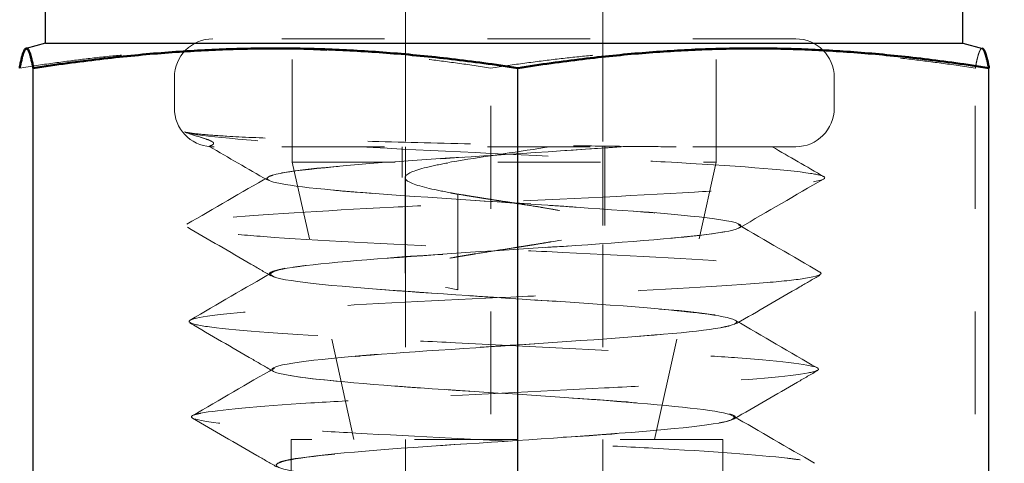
# Model space of a CAD drawing. Header units: inches. Extents: x 0.2 to 10.9, y 0.3 to 8.6.
# Tile 15 of 23: x 2.316 to 3.274, y 6.372 to 6.804. Entities that reach past the tile are written whole.
import ezdxf

# ---------------------------------------------------------------- set-up
doc = ezdxf.new("R2010")
doc.units = ezdxf.units.IN
doc.header["$MEASUREMENT"] = 0
doc.linetypes.add('DASHED', pattern=[0.2067, 0.1654, -0.0413])
doc.layers.add('Dimensions', color=250, linetype='Continuous')
for name, color, linetype, lineweight in [('Geometry', 255, 'Continuous', 25), ('Hidden', 250, 'DASHED', 18), ('Visible (ANSI)', 7, 'Continuous', 50)]:
    doc.layers.add(name, color=color, linetype=linetype, lineweight=lineweight)
doc.styles.add('Note Text (ANSI)', font='tahoma.ttf')
doc.dimstyles.new('Default (ANSI)', dxfattribs={"dimtxt": 0.12, "dimasz": 0.098425, "dimexe": 0.125, "dimexo": 0.125, "dimgap": 0.031496, "dimtad": 0, "dimtih": 1, "dimtoh": 1, "dimrnd": 1e-08, "dimzin": 4, "dimdsep": 46, "dimtxsty": 'Note Text (ANSI)', "dimcen": 0.09, "dimdle": 0.393701, "dimclrd": 256, "dimclre": 256, "dimclrt": 256, "dimadec": 0, "dimazin": 1, "dimtfac": 1, "dimtofl": 0, "dimtmove": 0, "dimatfit": 3, "dimfxl": 1, "dimtolj": 1, "dimtzin": 4, "dimlwd": -1, "dimlwe": -1, "dimarcsym": 0})

# ---------------------------------------------------------------- blocks, each defined once
blk = doc.blocks.new('*D11')
at = {"layer": 'Defpoints', "color": 0}
for p in [(2.7871, 7.06332), (2.79361, 3.77771), (4.36663, 3.77771)]:
    blk.add_point(p, dxfattribs=at)
at = {"layer": 'Dimensions'}
for p, q in [((2.9121, 7.06332), (4.49163, 7.06332)), ((4.36663, 6.9649), (4.36663, 5.53051)), ((4.36663, 3.87614), (4.36663, 5.31053)), ((2.91861, 3.77771), (4.49163, 3.77771))]:
    blk.add_line(p, q, dxfattribs=at)
for points in [[(4.35022, 6.9649), (4.38303, 6.9649), (4.36663, 7.06332)], [(4.35022, 3.87614), (4.38303, 3.87614), (4.36663, 3.77771)]]:
    blk.add_solid(points, dxfattribs=at)
at = {"layer": 'Dimensions', "insert": (4.36663, 5.42052), "char_height": 0.12, "attachment_point": 5, "style": 'Note Text (ANSI)'}
blk.add_mtext('\\A1;1.1 [27.8]', dxfattribs=at)

msp = doc.modelspace()

# ---------------------------------------------------------------- linework, layer by layer
at = {"layer": 'Geometry'}
for p, q in [((2.34085, 6.78085), (2.34085, 7.02582)), ((3.23335, 6.78085), (3.23335, 7.02582)), ((2.34085, 6.78085), (2.32196, 6.77584)), ((2.34085, 6.78085), (3.23335, 6.78085)), ((3.23335, 6.78085), (3.25224, 6.77584)), ((2.32886, 6.01986), (2.32886, 6.75679)), ((2.80033, 6.01986), (2.80033, 6.75679)), ((3.25857, 6.01986), (3.25857, 6.75679))]:
    msp.add_line(p, q, dxfattribs=at)
at = {"layer": 'Hidden', "ltscale": 0.176473}
for p, q in [((2.6911, 7.06332), (2.6911, 6.78521)), ((2.8831, 7.06332), (2.8831, 6.78521))]:
    msp.add_line(p, q, dxfattribs=at)
at = {"layer": 'Hidden', "ltscale": 0.565367}
msp.add_line((3.0706, 6.78521), (2.5036, 6.78521), dxfattribs=at)
at = {"layer": 'Hidden', "ltscale": 0.076088}
for p, q in [((2.58085, 6.66521), (2.58085, 6.78521)), ((2.99335, 6.66521), (2.99335, 6.78521))]:
    msp.add_line(p, q, dxfattribs=at)
at = {"layer": 'Hidden', "ltscale": 0.247511}
for p, q in [((2.6911, 6.78521), (2.6911, 6.39521)), ((2.8831, 6.78521), (2.8831, 6.39521))]:
    msp.add_line(p, q, dxfattribs=at)
at = {"layer": 'Hidden', "ltscale": 0.467778}
for p, q in [((2.77388, 6.01986), (2.77388, 6.75679)), ((3.24535, 6.01986), (3.24535, 6.75679))]:
    msp.add_line(p, q, dxfattribs=at)
at = {"layer": 'Hidden', "ltscale": 0.018947}
for p, q in [((2.4661, 6.71771), (2.4661, 6.74771)), ((3.1081, 6.71771), (3.1081, 6.74771))]:
    msp.add_line(p, q, dxfattribs=at)
at = {"layer": 'Hidden', "ltscale": 0.549399}
msp.add_line((3.0706, 6.68021), (2.50472, 6.68021), dxfattribs=at)
at = {"layer": 'Hidden', "ltscale": 0.018873}
msp.add_line((2.68762, 6.65033), (2.68762, 6.68021), dxfattribs=at)
at = {"layer": 'Hidden', "ltscale": 0.078019}
msp.add_line((2.6911, 6.68021), (2.6911, 6.55717), dxfattribs=at)
at = {"layer": 'Hidden', "ltscale": 0.048504}
msp.add_line((2.8831, 6.68021), (2.8831, 6.60366), dxfattribs=at)
at = {"layer": 'Hidden', "ltscale": 0.048458}
msp.add_line((2.88494, 6.60373), (2.88494, 6.68021), dxfattribs=at)
at = {"layer": 'Hidden', "ltscale": 0.411285}
msp.add_line((2.58085, 6.66521), (2.99335, 6.66521), dxfattribs=at)
at = {"layer": 'Hidden', "ltscale": 0.175504}
for p, q in [((2.64085, 6.39521), (2.58085, 6.66521)), ((2.93335, 6.39521), (2.99335, 6.66521))]:
    msp.add_line(p, q, dxfattribs=at)
at = {"layer": 'Hidden', "ltscale": 0.058928}
msp.add_line((2.69056, 6.55712), (2.69056, 6.6501), dxfattribs=at)
at = {"layer": 'Hidden', "ltscale": 0.058944}
msp.add_line((2.74204, 6.54114), (2.74204, 6.63414), dxfattribs=at)
at = {"layer": 'Hidden', "ltscale": 0.418765}
msp.add_line((2.99979, 6.39521), (2.57979, 6.39521), dxfattribs=at)
at = {"layer": 'Hidden', "ltscale": 0.037994}
for p, q in [((2.57979, 6.33521), (2.57979, 6.39521)), ((2.99979, 6.33521), (2.99979, 6.39521))]:
    msp.add_line(p, q, dxfattribs=at)
at = {"layer": 'Hidden', "ltscale": 1.055273}
for p, q in [((2.6911, 6.39521), (2.6911, 3.77771)), ((2.8831, 6.39521), (2.8831, 3.77771))]:
    msp.add_line(p, q, dxfattribs=at)
at = {"layer": 'Hidden', "ltscale": 0.037299}
for centre, start, end in [((2.5036, 6.74771), 90, 180), ((3.0706, 6.74771), 0, 90), ((3.0706, 6.71771), 270, 0)]:
    msp.add_arc(centre, 0.0375, start, end, dxfattribs=at)
at = {"layer": 'Hidden', "ltscale": 0.035871}
msp.add_arc((2.5036, 6.71771), 0.0375, 180, 266.56387, dxfattribs=at)
at = {"layer": 'Hidden', "ltscale": 0.341925}
for points in [[(2.31563, 6.75679), (2.54475, 6.7924), (2.77388, 6.75679)], [(2.77388, 6.75679), (3.00961, 6.7924), (3.24535, 6.75679)]]:
    msp.add_rational_spline(points, [1.07699465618, 1.24360630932, 1.07699465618], degree=2, dxfattribs=at)
at = {"layer": 'Hidden', "ltscale": 0.178183}
msp.add_rational_spline([(3.24535, 6.75679), (3.24904, 6.77669), (3.25224, 6.77584)], [1.07699465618, 1.16413020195, 1.16012442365], degree=2, dxfattribs=at)
at = {"layer": 'Hidden', "ltscale": 1.105744}
msp.add_open_spline([(2.50053, 5.95431), (2.50672, 5.95668), (2.52392, 5.95919), (2.5512, 5.96163), (2.57112, 5.9634), (2.59635, 5.96515), (2.62445, 5.96677), (2.63624, 5.96745), (2.6486, 5.96817), (2.66139, 5.9689), (2.70372, 5.97128), (2.75189, 5.97388), (2.79944, 5.97637), (2.83148, 5.97804), (2.86322, 5.97967), (2.89297, 5.98114), (2.90776, 5.98187), (2.922, 5.98268), (2.9356, 5.98348), (2.97661, 5.9859), (3.01255, 5.98848), (3.03721, 5.99098), (3.05389, 5.99266), (3.06544, 5.99431), (3.07196, 5.99585), (3.07497, 5.99655), (3.07679, 5.9973), (3.07754, 5.99806), (3.07998, 6.0005), (3.07069, 6.00313), (3.04938, 6.00566), (3.03537, 6.00732), (3.01621, 6.00894), (2.99373, 6.01043), (2.98319, 6.01113), (2.97182, 6.01188), (2.95981, 6.01264), (2.92048, 6.01511), (2.87318, 6.01778), (2.82423, 6.02033), (2.79293, 6.02196), (2.76099, 6.02355), (2.73018, 6.02501), (2.71545, 6.02571), (2.70102, 6.02647), (2.68697, 6.02722), (2.64047, 6.02972), (2.59727, 6.03241), (2.56479, 6.03499), (2.54443, 6.03661), (2.52825, 6.03818), (2.51648, 6.03963), (2.5109, 6.04032), (2.50643, 6.04106), (2.50299, 6.0418), (2.49129, 6.04433), (2.49164, 6.04705), (2.50574, 6.04966), (2.51437, 6.05125), (2.52809, 6.0528), (2.54547, 6.05423), (2.55375, 6.05491), (2.56297, 6.05565), (2.57294, 6.05638), (2.60749, 6.05893), (2.65222, 6.06169), (2.70113, 6.06432), (2.73039, 6.0659), (2.76111, 6.06742), (2.79159, 6.06883), (2.80615, 6.0695), (2.82064, 6.07023), (2.83496, 6.07096), (2.88559, 6.07354), (2.9351, 6.07633), (2.97493, 6.07899), (2.99824, 6.08054), (3.01826, 6.08205), (3.03452, 6.08344), (3.04228, 6.0841), (3.04906, 6.08482), (3.05493, 6.08554), (3.07616, 6.08815), (3.08547, 6.09097), (3.07959, 6.09365), (3.07622, 6.09519), (3.06793, 6.09668), (3.05582, 6.09805), (3.05004, 6.0987), (3.04326, 6.09941), (3.03567, 6.10012), (3.00757, 6.10276), (2.96717, 6.10561), (2.91988, 6.10832), (2.8934, 6.10983), (2.86479, 6.1113), (2.83564, 6.11266), (2.82175, 6.1133), (2.80772, 6.114), (2.79368, 6.11471), (2.74053, 6.11736), (2.68596, 6.12025), (2.63951, 6.12298), (2.61407, 6.12448), (2.59105, 6.12593), (2.57111, 6.12727), (2.56163, 6.1279), (2.55295, 6.12859), (2.54505, 6.12929), (2.51438, 6.13197), (2.49497, 6.13489), (2.49185, 6.13765), (2.49018, 6.13913), (2.49314, 6.14056), (2.49996, 6.14188), (2.50318, 6.1425), (2.50741, 6.14319), (2.51247, 6.14387), (2.53258, 6.14658), (2.56688, 6.14953), (2.61093, 6.15231), (2.63406, 6.15377), (2.65983, 6.15518), (2.68681, 6.15649), (2.69955, 6.1571), (2.7126, 6.15778), (2.72581, 6.15845), (2.77966, 6.16119), (2.83777, 6.16417), (2.88981, 6.16698), (2.91656, 6.16842), (2.94171, 6.16981), (2.96448, 6.1711), (2.97517, 6.17171), (2.98525, 6.17237), (2.99472, 6.17303), (3.03434, 6.1758), (3.06395, 6.17881), (3.0766, 6.18164), (3.08297, 6.18307), (3.08509, 6.18444), (3.08346, 6.18571), (3.08271, 6.18631), (3.081, 6.18696), (3.07848, 6.18761), (3.06768, 6.1904), (3.04115, 6.19345), (3.00197, 6.19631), (2.98265, 6.19771), (2.9603, 6.19907), (2.9362, 6.20033), (2.92501, 6.20091), (2.9134, 6.20155), (2.90149, 6.20219), (2.84891, 6.20501), (2.78903, 6.20809), (2.73266, 6.21097), (2.70543, 6.21236), (2.67902, 6.2137), (2.6543, 6.21495), (2.64293, 6.21552), (2.63198, 6.21615), (2.62147, 6.21677), (2.57377, 6.21962), (2.53423, 6.22273), (2.51179, 6.22563), (2.50117, 6.22701), (2.49433, 6.22833), (2.49102, 6.22956), (2.48951, 6.23012), (2.48886, 6.23074), (2.48896, 6.23135), (2.4894, 6.23423), (2.50668, 6.23737), (2.5394, 6.24029), (2.55458, 6.24165), (2.57305, 6.24296), (2.59371, 6.24418), (2.60304, 6.24473), (2.61288, 6.24533), (2.62311, 6.24593), (2.67235, 6.24884), (2.73206, 6.25201), (2.79125, 6.25496), (2.81819, 6.2563), (2.84501, 6.2576), (2.87081, 6.2588), (2.88233, 6.25934), (2.8936, 6.25993), (2.90458, 6.26052), (2.95914, 6.26344), (3.00795, 6.26665), (3.04012, 6.26962), (3.05448, 6.27095), (3.06557, 6.27223), (3.07343, 6.27342), (3.07689, 6.27394), (3.07962, 6.27452), (3.08169, 6.2751), (3.09233, 6.27805), (3.08558, 6.28129), (3.06078, 6.28428), (3.04992, 6.28559), (3.03565, 6.28686), (3.01888, 6.28804), (3.01158, 6.28855), (3.00373, 6.28911), (2.99546, 6.28968), (2.95161, 6.29266), (2.89416, 6.29592), (2.83383, 6.29894), (2.80791, 6.30024), (2.78146, 6.30149), (2.75542, 6.30266), (2.74427, 6.30316), (2.73322, 6.30371), (2.72231, 6.30426), (2.66248, 6.30727), (2.60542, 6.31056), (2.5639, 6.3136), (2.54638, 6.31489), (2.5316, 6.31613), (2.51967, 6.31728), (2.51465, 6.31777), (2.51024, 6.31831), (2.50636, 6.31884), (2.48431, 6.32188), (2.47955, 6.3252), (2.49513, 6.32827), (2.50159, 6.32954), (2.51149, 6.33076), (2.52409, 6.33191), (2.52929, 6.33238), (2.53504, 6.3329), (2.54123, 6.33342), (2.5777, 6.33648), (2.63075, 6.33983), (2.69039, 6.34293), (2.71465, 6.34418), (2.74, 6.3454), (2.76551, 6.34653), (2.77582, 6.34699), (2.78615, 6.3475), (2.79646, 6.348), (2.85969, 6.35109), (2.9236, 6.35447), (2.97376, 6.35759), (2.99382, 6.35883), (3.01171, 6.36004), (3.02715, 6.36116), (3.03325, 6.36161), (3.03888, 6.36209), (3.0441, 6.36258), (3.07747, 6.3657), (3.09438, 6.36911), (3.08908, 6.37225), (3.087, 6.37348), (3.08153, 6.37467), (3.07324, 6.37579), (3.07006, 6.37622), (3.06637, 6.37669), (3.06229, 6.37716), (3.03502, 6.38031), (2.98851, 6.38374), (2.93147, 6.38691), (2.90941, 6.38813), (2.8858, 6.38931), (2.8615, 6.39042), (2.85243, 6.39083), (2.84326, 6.39129), (2.83403, 6.39174), (2.76954, 6.39492), (2.70049, 6.39838), (2.64273, 6.40157), (2.62074, 6.40278), (2.60037, 6.40395), (2.582, 6.40505), (2.57536, 6.40545), (2.56905, 6.40589), (2.56303, 6.40632), (2.51885, 6.40952), (2.48954, 6.41301), (2.48376, 6.41622), (2.48159, 6.41743), (2.48268, 6.41859), (2.48662, 6.41969), (2.48799, 6.42007), (2.48978, 6.42049), (2.49191, 6.42091), (2.50839, 6.42413), (2.54633, 6.42765), (2.59882, 6.43088), (2.61821, 6.43208), (2.63956, 6.43323), (2.66205, 6.43432), (2.66957, 6.43469), (2.67724, 6.43509), (2.68501, 6.43549), (2.74845, 6.43874), (2.82061, 6.44228), (2.88462, 6.44554), (2.90794, 6.44673), (2.9302, 6.44788), (2.9509, 6.44896), (2.95751, 6.44931), (2.96392, 6.44969), (2.97015, 6.45007), (3.02416, 6.45335), (3.06569, 6.45691), (3.08305, 6.4602), (3.08929, 6.46138), (3.09245, 6.46252), (3.09279, 6.4636), (3.09289, 6.46393), (3.09268, 6.46429), (3.0922, 6.46465), (3.08779, 6.46796), (3.0603, 6.47155), (3.01426, 6.47485), (2.99791, 6.47603), (2.97926, 6.47717), (2.95907, 6.47825), (2.95329, 6.47856), (2.94736, 6.47889), (2.94132, 6.47923), (2.88133, 6.48257), (2.80834, 6.48618), (2.73969, 6.48951), (2.71559, 6.49068), (2.69202, 6.49182), (2.66956, 6.49289), (2.66355, 6.49318), (2.65764, 6.4935), (2.65183, 6.49381), (2.58938, 6.49717), (2.53599, 6.50063), (2.50698, 6.50404), (2.49441, 6.50551), (2.48638, 6.50698), (2.48269, 6.50843), (2.47411, 6.51179), (2.48925, 6.51528), (2.52712, 6.51871), (2.5431, 6.52016), (2.56307, 6.5216), (2.5857, 6.52302), (2.63976, 6.5264), (2.71111, 6.52992), (2.78258, 6.53338), (2.81193, 6.5348), (2.84127, 6.53621), (2.86942, 6.5376), (2.93849, 6.54101), (3.00237, 6.54456), (3.04286, 6.54805), (3.05905, 6.54944), (3.07153, 6.55083), (3.08026, 6.55219), (3.10225, 6.55562), (3.10044, 6.5592), (3.07246, 6.56272), (3.06159, 6.56409), (3.04681, 6.56544), (3.02913, 6.56678), (2.98332, 6.57023), (2.91611, 6.57385), (2.84393, 6.57739), (2.81663, 6.57873), (2.78865, 6.58006), (2.76106, 6.58136), (2.68753, 6.58484), (2.61469, 6.58849), (2.56331, 6.59206), (2.54443, 6.59337), (2.52842, 6.59467), (2.51551, 6.59595), (2.48014, 6.59945), (2.46774, 6.60313), (2.48439, 6.60673), (2.49034, 6.60801), (2.49995, 6.60928), (2.51251, 6.61053), (2.54791, 6.61406), (2.60844, 6.61778), (2.67916, 6.6214), (2.70371, 6.62266), (2.72945, 6.6239), (2.75547, 6.62512), (2.83099, 6.62867), (2.91091, 6.63242), (2.97218, 6.63607), (2.99282, 6.6373), (3.01136, 6.63852), (3.02748, 6.63971), (3.07567, 6.64328), (3.10273, 6.64705), (3.09856, 6.65072), (3.09719, 6.65192), (3.09252, 6.65311), (3.08502, 6.65428), (3.06193, 6.65788), (3.01051, 6.66173), (2.94349, 6.66543), (2.92222, 6.6666), (2.89939, 6.66776), (2.87581, 6.6689), (2.80095, 6.6725), (2.71622, 6.67637), (2.6464, 6.68009), (2.62495, 6.68124), (2.6049, 6.68237), (2.58661, 6.68347), (2.52654, 6.6871), (2.4857, 6.69115), (2.4761, 6.6946)], degree=3, knots=[10.581491, 10.581491, 10.581491, 10.581491, 11.064973, 11.064973, 11.064973, 11.418074, 11.418074, 11.418074, 11.566287, 11.566287, 11.566287, 12.056689, 12.056689, 12.056689, 12.387067, 12.387067, 12.387067, 12.551369, 12.551369, 12.551369, 13.047002, 13.047002, 13.047002, 13.38219, 13.38219, 13.38219, 13.53645, 13.53645, 13.53645, 14.0374, 14.0374, 14.0374, 14.366924, 14.366924, 14.366924, 14.521532, 14.521532, 14.521532, 15.02808, 15.02808, 15.02808, 15.351922, 15.351922, 15.351922, 15.506614, 15.506614, 15.506614, 16.018584, 16.018584, 16.018584, 16.339611, 16.339611, 16.339611, 16.491696, 16.491696, 16.491696, 17.009114, 17.009114, 17.009114, 17.325911, 17.325911, 17.325911, 17.476777, 17.476777, 17.476777, 17.999678, 17.999678, 17.999678, 18.312472, 18.312472, 18.312472, 18.461859, 18.461859, 18.461859, 18.990217, 18.990217, 18.990217, 19.299435, 19.299435, 19.299435, 19.446941, 19.446941, 19.446941, 19.980763, 19.980763, 19.980763, 20.286267, 20.286267, 20.286267, 20.432023, 20.432023, 20.432023, 20.971314, 20.971314, 20.971314, 21.273229, 21.273229, 21.273229, 21.417104, 21.417104, 21.417104, 21.961862, 21.961862, 21.961862, 22.260308, 22.260308, 22.260308, 22.402186, 22.402186, 22.402186, 22.952413, 22.952413, 22.952413, 23.247435, 23.247435, 23.247435, 23.387268, 23.387268, 23.387268, 23.942964, 23.942964, 23.942964, 24.234649, 24.234649, 24.234649, 24.37235, 24.37235, 24.37235, 24.933517, 24.933517, 24.933517, 25.221941, 25.221941, 25.221941, 25.357431, 25.357431, 25.357431, 25.92407, 25.92407, 25.92407, 26.209302, 26.209302, 26.209302, 26.342513, 26.342513, 26.342513, 26.914625, 26.914625, 26.914625, 27.196736, 27.196736, 27.196736, 27.327595, 27.327595, 27.327595, 27.905181, 27.905181, 27.905181, 28.184242, 28.184242, 28.184242, 28.312677, 28.312677, 28.312677, 28.895737, 28.895737, 28.895737, 29.171816, 29.171816, 29.171816, 29.297758, 29.297758, 29.297758, 29.886295, 29.886295, 29.886295, 30.159462, 30.159462, 30.159462, 30.28284, 30.28284, 30.28284, 30.876854, 30.876854, 30.876854, 31.14718, 31.14718, 31.14718, 31.267922, 31.267922, 31.267922, 31.867414, 31.867414, 31.867414, 32.13498, 32.13498, 32.13498, 32.253004, 32.253004, 32.253004, 32.857976, 32.857976, 32.857976, 33.122866, 33.122866, 33.122866, 33.238085, 33.238085, 33.238085, 33.848538, 33.848538, 33.848538, 34.11084, 34.11084, 34.11084, 34.223167, 34.223167, 34.223167, 34.839101, 34.839101, 34.839101, 35.098906, 35.098906, 35.098906, 35.208249, 35.208249, 35.208249, 35.829666, 35.829666, 35.829666, 36.087067, 36.087067, 36.087067, 36.193331, 36.193331, 36.193331, 36.820231, 36.820231, 36.820231, 37.07533, 37.07533, 37.07533, 37.178412, 37.178412, 37.178412, 37.810798, 37.810798, 37.810798, 38.063699, 38.063699, 38.063699, 38.163494, 38.163494, 38.163494, 38.801365, 38.801365, 38.801365, 39.05218, 39.05218, 39.05218, 39.148576, 39.148576, 39.148576, 39.791934, 39.791934, 39.791934, 40.040782, 40.040782, 40.040782, 40.133658, 40.133658, 40.133658, 40.782504, 40.782504, 40.782504, 41.029513, 41.029513, 41.029513, 41.118739, 41.118739, 41.118739, 41.773074, 41.773074, 41.773074, 42.018381, 42.018381, 42.018381, 42.103821, 42.103821, 42.103821, 42.763646, 42.763646, 42.763646, 43.0074, 43.0074, 43.0074, 43.088903, 43.088903, 43.088903, 43.754219, 43.754219, 43.754219, 43.996579, 43.996579, 43.996579, 44.073985, 44.073985, 44.073985, 44.744793, 44.744793, 44.744793, 44.985935, 44.985935, 44.985935, 45.059066, 45.059066, 45.059066, 45.735367, 45.735367, 45.735367, 45.975485, 45.975485, 45.975485, 46.044148, 46.044148, 46.044148, 46.725943, 46.725943, 46.725943, 46.965242, 46.965242, 46.965242, 47.02923, 47.02923, 47.02923, 47.716538, 47.716538, 47.716538, 48.014311, 48.014311, 48.014311, 48.707111, 48.707111, 48.707111, 48.999393, 48.999393, 48.999393, 49.697686, 49.697686, 49.697686, 49.984475, 49.984475, 49.984475, 50.688266, 50.688266, 50.688266, 50.969557, 50.969557, 50.969557, 51.678845, 51.678845, 51.678845, 51.954638, 51.954638, 51.954638, 52.669423, 52.669423, 52.669423, 52.93972, 52.93972, 52.93972, 53.660018, 53.660018, 53.660018, 53.924802, 53.924802, 53.924802, 54.650596, 54.650596, 54.650596, 54.909884, 54.909884, 54.909884, 55.641163, 55.641163, 55.641163, 55.894965, 55.894965, 55.894965, 56.631829, 56.631829, 56.631829, 56.880047, 56.880047, 56.880047, 57.622341, 57.622341, 57.622341, 57.865129, 57.865129, 57.865129, 58.612835, 58.612835, 58.612835, 58.850211, 58.850211, 58.850211, 59.603826, 59.603826, 59.603826, 59.835292, 59.835292, 59.835292, 60.595542, 60.595542, 60.595542, 60.595542], dxfattribs=at)
at = {"layer": 'Hidden', "ltscale": 0.399166}
msp.add_open_spline([(2.95431, 6.68021), (2.94142, 6.68023), (2.92746, 6.68035), (2.89519, 6.68067), (2.87682, 6.68088), (2.82678, 6.68156), (2.79406, 6.6821), (2.72631, 6.68357), (2.69152, 6.68454), (2.62315, 6.68649), (2.59395, 6.68729), (2.55013, 6.68879), (2.53205, 6.68956), (2.50728, 6.69104), (2.49883, 6.69168), (2.48451, 6.6931), (2.47914, 6.69387), (2.4761, 6.6946)], degree=3, knots=[0.0000919, 0.0000919, 0.0000919, 0.0000919, 0.0439276, 0.0439276, 0.0940963, 0.0940963, 0.1763348, 0.1763348, 0.2650976, 0.2650976, 0.3629857, 0.3629857, 0.4518139, 0.4518139, 0.5122536, 0.5122536, 0.5802247, 0.5802247, 0.5802247, 0.5802247], dxfattribs=at)
at = {"layer": 'Hidden', "ltscale": 0.125563}
msp.add_open_spline([(2.47619, 6.69448), (2.47986, 6.69289), (2.4854, 6.69132), (2.49333, 6.68893), (2.49603, 6.68808), (2.499, 6.68698), (2.49993, 6.68662), (2.50115, 6.68608), (2.50151, 6.68591), (2.50208, 6.68562), (2.50229, 6.6855), (2.50268, 6.68528), (2.50284, 6.68518), (2.50315, 6.68497), (2.50329, 6.68487), (2.50359, 6.68463), (2.50373, 6.6845), (2.50407, 6.68415), (2.50419, 6.68395), (2.50445, 6.68329), (2.50426, 6.68288), (2.50216, 6.68088), (2.49625, 6.68027), (2.50384, 6.68021)], degree=3, knots=[0.000032, 0.000032, 0.000032, 0.000032, 0.0543746, 0.0543746, 0.0837157, 0.0837157, 0.0935812, 0.0935812, 0.0969832, 0.0969832, 0.099007, 0.099007, 0.1006825, 0.1006825, 0.1025308, 0.1025308, 0.1055317, 0.1055317, 0.1121932, 0.1121932, 0.1308175, 0.1308175, 0.2171284, 0.2171284, 0.2171284, 0.2171284], dxfattribs=at)
at = {"layer": 'Hidden', "ltscale": 0.041104}
msp.add_open_spline([(2.55628, 6.64794), (2.53757, 6.65879), (2.51885, 6.66963), (2.50013, 6.68046)], degree=3, dxfattribs=at)
at = {"layer": 'Hidden', "ltscale": 0.003251}
msp.add_open_spline([(2.50407, 6.68021), (2.50428, 6.68021), (2.5045, 6.68021), (2.50472, 6.68021)], degree=3, dxfattribs=at)
at = {"layer": 'Hidden', "ltscale": 1.068597}
msp.add_open_spline([(2.77125, 6.02054), (2.78814, 6.02172), (2.87511, 6.02776), (3.01555, 6.03867), (2.99942, 6.05325), (2.79291, 6.06783), (2.58031, 6.08241), (2.55216, 6.09699), (2.73447, 6.11157), (2.96473, 6.12615), (3.03676, 6.14073), (2.88532, 6.15531), (2.64521, 6.16989), (2.53127, 6.18447), (2.64615, 6.19905), (2.88785, 6.21363), (3.04026, 6.22821), (2.96641, 6.24279), (2.73154, 6.25737), (2.54549, 6.27195), (2.57522, 6.28654), (2.79497, 6.30112), (3.00858, 6.3157), (3.02456, 6.33028), (2.82779, 6.34486), (2.59374, 6.35944), (2.53203, 6.37402), (2.69868, 6.3886), (2.94525, 6.40318), (3.05109, 6.41776), (2.92076, 6.43234), (2.67011, 6.44692), (2.5233, 6.4615), (2.61232, 6.47608), (2.85834, 6.49066), (3.04151, 6.50524), (2.99741, 6.51982), (2.76465, 6.53441), (2.55109, 6.54899), (2.54818, 6.56357), (2.75939, 6.57815), (2.99626, 6.59273), (3.04666, 6.60731), (2.86457, 6.62189), (2.6125, 6.63647), (2.51559, 6.65105), (2.66226, 6.66563), (2.83405, 6.67535), (2.90085, 6.68021)], degree=3, knots=[18.222285, 18.222285, 18.222285, 18.222285, 18.461859, 19.446941, 20.432023, 21.417104, 22.402186, 23.387268, 24.37235, 25.357431, 26.342513, 27.327595, 28.312677, 29.297758, 30.28284, 31.267922, 32.253004, 33.238085, 34.223167, 35.208249, 36.193331, 37.178412, 38.163494, 39.148576, 40.133658, 41.118739, 42.103821, 43.088903, 44.073985, 45.059066, 46.044148, 47.02923, 48.014311, 48.999393, 49.984475, 50.969557, 51.954638, 52.93972, 53.924802, 54.909884, 55.894965, 56.880047, 57.865129, 58.850211, 59.835292, 60.820374, 61.805456, 62.790538, 62.790538, 62.790538, 62.790538], dxfattribs=at)
at = {"layer": 'Hidden', "ltscale": 1.059728}
msp.add_open_spline([(2.90017, 6.6802), (2.8418, 6.67577), (2.76873, 6.67162), (2.7068, 6.6673), (2.69773, 6.66667), (2.68889, 6.66603), (2.68034, 6.66539), (2.62191, 6.66101), (2.57676, 6.65694), (2.56198, 6.65261), (2.55981, 6.65198), (2.55829, 6.65134), (2.55738, 6.6507), (2.55116, 6.64628), (2.57506, 6.64226), (2.62078, 6.63797), (2.62745, 6.63734), (2.6346, 6.63671), (2.64213, 6.63606), (2.69368, 6.63167), (2.76462, 6.62761), (2.82931, 6.6233), (2.83874, 6.62268), (2.84805, 6.62204), (2.85716, 6.6214), (2.91974, 6.617), (2.97367, 6.61295), (2.99896, 6.60864), (3.00264, 6.60801), (3.00572, 6.60738), (3.00822, 6.60674), (3.02539, 6.60233), (3.01368, 6.59829), (2.97687, 6.59398), (2.97152, 6.59335), (2.96565, 6.59272), (2.95932, 6.59208), (2.91574, 6.58768), (2.84922, 6.58363), (2.78375, 6.57932), (2.77425, 6.57869), (2.76477, 6.57806), (2.75537, 6.57742), (2.69057, 6.57302), (2.62941, 6.56897), (2.59442, 6.56466), (2.58935, 6.56403), (2.58482, 6.5634), (2.58084, 6.56276), (2.55331, 6.55836), (2.55267, 6.55431), (2.57961, 6.54999), (2.58351, 6.54937), (2.58798, 6.54874), (2.59296, 6.5481), (2.62739, 6.5437), (2.68762, 6.53965), (2.75197, 6.53533), (2.76126, 6.53471), (2.77065, 6.53408), (2.78005, 6.53345), (2.84517, 6.52904), (2.91174, 6.52499), (2.95532, 6.52067), (2.9616, 6.52005), (2.96741, 6.51942), (2.97274, 6.51879), (3.00972, 6.51438), (3.02257, 6.51033), (3.00615, 6.50601), (3.00378, 6.50539), (3.00082, 6.50476), (2.99731, 6.50413), (2.97291, 6.49972), (2.92064, 6.49566), (2.85925, 6.49135), (2.85042, 6.49073), (2.84141, 6.4901), (2.83228, 6.48947), (2.76872, 6.48506), (2.69871, 6.481), (2.64788, 6.47669), (2.64059, 6.47607), (2.63369, 6.47544), (2.6272, 6.47481), (2.58193, 6.47041), (2.55738, 6.46634), (2.56292, 6.46202), (2.56372, 6.46141), (2.56512, 6.46078), (2.5671, 6.46015), (2.58087, 6.45575), (2.62375, 6.45168), (2.68046, 6.44736), (2.68857, 6.44675), (2.69697, 6.44612), (2.70557, 6.44549), (2.76575, 6.44109), (2.83715, 6.43702), (2.89369, 6.4327), (2.90176, 6.43208), (2.90953, 6.43146), (2.91697, 6.43083), (2.96912, 6.42643), (3.00455, 6.42236), (3.00992, 6.41804), (3.01069, 6.41742), (3.01085, 6.4168), (3.01044, 6.41617), (3.00757, 6.41177), (2.97521, 6.4077), (2.92476, 6.40338), (2.91758, 6.40276), (2.91003, 6.40214), (2.9022, 6.40152), (2.8471, 6.39711), (2.77637, 6.39304), (2.71581, 6.38872), (2.70721, 6.3881), (2.6988, 6.38748), (2.69064, 6.38686), (2.63319, 6.38245), (2.58803, 6.37838), (2.57201, 6.37405), (2.56974, 6.37344), (2.56805, 6.37282), (2.56691, 6.3722), (2.55891, 6.36779), (2.57995, 6.36372), (2.62276, 6.35939), (2.62882, 6.35878), (2.63532, 6.35816), (2.64218, 6.35754), (2.69067, 6.35313), (2.75869, 6.34906), (2.82149, 6.34473), (2.83037, 6.34412), (2.83915, 6.3435), (2.84777, 6.34288), (2.90882, 6.33847), (2.96231, 6.3344), (2.98839, 6.33007), (2.99207, 6.32946), (2.99521, 6.32884), (2.99782, 6.32822), (3.01634, 6.32381), (3.00712, 6.31974), (2.97309, 6.31541), (2.9683, 6.3148), (2.96301, 6.31418), (2.9573, 6.31356), (2.91676, 6.30915), (2.85337, 6.30507), (2.79015, 6.30075), (2.78126, 6.30014), (2.77236, 6.29952), (2.76352, 6.2989), (2.7007, 6.29449), (2.64051, 6.29041), (2.60522, 6.28608), (2.60027, 6.28548), (2.5958, 6.28486), (2.59181, 6.28424), (2.56343, 6.27983), (2.5607, 6.27575), (2.58507, 6.27142), (2.58849, 6.27082), (2.59243, 6.2702), (2.59685, 6.26959), (2.62838, 6.26517), (2.68536, 6.26109), (2.74718, 6.25676), (2.75583, 6.25616), (2.76458, 6.25554), (2.77337, 6.25493), (2.83615, 6.25051), (2.90123, 6.24643), (2.9446, 6.2421), (2.95066, 6.24149), (2.95631, 6.24088), (2.96152, 6.24027), (2.99884, 6.23586), (3.0133, 6.23177), (2.99918, 6.22744), (2.99721, 6.22683), (2.99469, 6.22622), (2.99166, 6.22561), (2.96997, 6.2212), (2.92096, 6.21711), (2.8623, 6.21278), (2.85413, 6.21217), (2.84577, 6.21156), (2.83728, 6.21095), (2.77636, 6.20654), (2.70832, 6.20245), (2.65819, 6.19811), (2.65122, 6.19751), (2.64459, 6.1969), (2.63832, 6.19629), (2.59325, 6.19188), (2.5676, 6.18779), (2.57118, 6.18345), (2.57168, 6.18285), (2.57274, 6.18224), (2.57431, 6.18163), (2.58566, 6.17722), (2.62538, 6.17313), (2.67923, 6.16879), (2.6867, 6.16819), (2.69443, 6.16759), (2.70238, 6.16697), (2.7597, 6.16256), (2.82873, 6.15847), (2.88409, 6.15413), (2.89175, 6.15353), (2.89915, 6.15293), (2.90627, 6.15231), (2.95771, 6.1479), (2.99368, 6.14381), (3.00062, 6.13947), (3.00158, 6.13887), (3.00199, 6.13827), (3.00188, 6.13766), (3.00108, 6.13324), (2.97169, 6.12914), (2.92413, 6.12481), (2.91757, 6.12421), (2.91067, 6.12361), (2.90348, 6.123), (2.85137, 6.11858), (2.78337, 6.11448), (2.72442, 6.11015), (2.7163, 6.10955), (2.70835, 6.10895), (2.70061, 6.10834), (2.64436, 6.10392), (2.59921, 6.09982), (2.58208, 6.09548), (2.57972, 6.09489), (2.57789, 6.09429), (2.57657, 6.09368), (2.56691, 6.08926), (2.58525, 6.08516), (2.62521, 6.08082), (2.6307, 6.08023), (2.63659, 6.07963), (2.64283, 6.07902), (2.68829, 6.0746), (2.75331, 6.0705), (2.81412, 6.06616), (2.82245, 6.06557), (2.8307, 6.06497), (2.83883, 6.06436), (2.89823, 6.05994), (2.95114, 6.05584), (2.97786, 6.0515), (2.98151, 6.05091), (2.98468, 6.05031), (2.98737, 6.04971), (3.00707, 6.04529), (3.00016, 6.04117), (2.96888, 6.03684), (2.96459, 6.03625), (2.95985, 6.03565), (2.9547, 6.03504), (2.91716, 6.03063), (2.85733, 6.0266), (2.79606, 6.02229), (2.79516, 6.02222), (2.79426, 6.02216), (2.79336, 6.0221)], degree=3, knots=[0.048048, 0.048048, 0.048048, 0.048048, 0.210703, 0.210703, 0.210703, 0.23452, 0.23452, 0.23452, 0.397199, 0.397199, 0.397199, 0.420993, 0.420993, 0.420993, 0.583698, 0.583698, 0.583698, 0.607465, 0.607465, 0.607465, 0.770219, 0.770219, 0.770219, 0.793937, 0.793937, 0.793937, 0.956716, 0.956716, 0.956716, 0.98041, 0.98041, 0.98041, 1.143222, 1.143222, 1.143222, 1.166882, 1.166882, 1.166882, 1.32973, 1.32973, 1.32973, 1.353355, 1.353355, 1.353355, 1.516234, 1.516234, 1.516234, 1.539827, 1.539827, 1.539827, 1.70274, 1.70274, 1.70274, 1.7263, 1.7263, 1.7263, 1.889245, 1.889245, 1.889245, 1.912772, 1.912772, 1.912772, 2.07575, 2.07575, 2.07575, 2.099244, 2.099244, 2.099244, 2.262256, 2.262256, 2.262256, 2.285717, 2.285717, 2.285717, 2.448761, 2.448761, 2.448761, 2.472189, 2.472189, 2.472189, 2.635267, 2.635267, 2.635267, 2.658662, 2.658662, 2.658662, 2.821772, 2.821772, 2.821772, 2.845134, 2.845134, 2.845134, 3.008278, 3.008278, 3.008278, 3.031606, 3.031606, 3.031606, 3.194783, 3.194783, 3.194783, 3.218079, 3.218079, 3.218079, 3.381289, 3.381289, 3.381289, 3.404551, 3.404551, 3.404551, 3.567794, 3.567794, 3.567794, 3.591024, 3.591024, 3.591024, 3.7543, 3.7543, 3.7543, 3.777496, 3.777496, 3.777496, 3.940805, 3.940805, 3.940805, 3.963969, 3.963969, 3.963969, 4.12731, 4.12731, 4.12731, 4.150441, 4.150441, 4.150441, 4.313816, 4.313816, 4.313816, 4.336913, 4.336913, 4.336913, 4.500321, 4.500321, 4.500321, 4.523386, 4.523386, 4.523386, 4.686827, 4.686827, 4.686827, 4.709858, 4.709858, 4.709858, 4.873332, 4.873332, 4.873332, 4.896331, 4.896331, 4.896331, 5.059838, 5.059838, 5.059838, 5.082803, 5.082803, 5.082803, 5.246343, 5.246343, 5.246343, 5.269276, 5.269276, 5.269276, 5.432849, 5.432849, 5.432849, 5.455748, 5.455748, 5.455748, 5.619354, 5.619354, 5.619354, 5.64222, 5.64222, 5.64222, 5.80586, 5.80586, 5.80586, 5.828693, 5.828693, 5.828693, 5.992365, 5.992365, 5.992365, 6.015165, 6.015165, 6.015165, 6.17887, 6.17887, 6.17887, 6.201638, 6.201638, 6.201638, 6.365376, 6.365376, 6.365376, 6.38811, 6.38811, 6.38811, 6.551881, 6.551881, 6.551881, 6.574582, 6.574582, 6.574582, 6.738387, 6.738387, 6.738387, 6.761055, 6.761055, 6.761055, 6.924893, 6.924893, 6.924893, 6.947527, 6.947527, 6.947527, 7.111396, 7.111396, 7.111396, 7.134, 7.134, 7.134, 7.297904, 7.297904, 7.297904, 7.320472, 7.320472, 7.320472, 7.484413, 7.484413, 7.484413, 7.506945, 7.506945, 7.506945, 7.6709, 7.6709, 7.6709, 7.693417, 7.693417, 7.693417, 7.857432, 7.857432, 7.857432, 7.879889, 7.879889, 7.879889, 8.043948, 8.043948, 8.043948, 8.066362, 8.066362, 8.066362, 8.230344, 8.230344, 8.230344, 8.252834, 8.252834, 8.252834, 8.417055, 8.417055, 8.417055, 8.419463, 8.419463, 8.419463, 8.419463], dxfattribs=at)
at = {"layer": 'Hidden', "ltscale": 0.592076}
msp.add_open_spline([(2.83162, 6.68021), (2.80339, 6.67558), (2.76848, 6.67094), (2.74093, 6.6663), (2.71338, 6.66167), (2.69318, 6.65703), (2.68862, 6.6524), (2.68407, 6.64776), (2.69517, 6.64313), (2.71719, 6.63849), (2.73922, 6.63385), (2.77218, 6.62922), (2.80255, 6.62458), (2.83292, 6.61995), (2.8607, 6.61531), (2.87456, 6.61068), (2.88842, 6.60604), (2.88837, 6.6014), (2.87455, 6.59677), (2.86073, 6.59213), (2.83315, 6.5875), (2.80318, 6.58286), (2.7732, 6.57823), (2.74083, 6.57359), (2.71931, 6.56895), (2.69779, 6.56432), (2.68713, 6.55968), (2.69154, 6.55505), (2.69595, 6.55041), (2.71543, 6.54578), (2.74204, 6.54114)], degree=3, knots=[0.0254151, 0.0254151, 0.0254151, 0.0254151, 0.1046898, 0.1046898, 0.1046898, 0.1839645, 0.1839645, 0.1839645, 0.2632392, 0.2632392, 0.2632392, 0.3425139, 0.3425139, 0.3425139, 0.4217886, 0.4217886, 0.4217886, 0.5010633, 0.5010633, 0.5010633, 0.580338, 0.580338, 0.580338, 0.6596127, 0.6596127, 0.6596127, 0.7388874, 0.7388874, 0.7388874, 0.818162, 0.818162, 0.818162, 0.818162], dxfattribs=at)
at = {"layer": 'Hidden', "ltscale": 0.193194}
msp.add_open_spline([(2.742, 6.63414), (2.73366, 6.63559), (2.72606, 6.63704), (2.71942, 6.63848), (2.70486, 6.64164), (2.69457, 6.64483), (2.69154, 6.64802), (2.69015, 6.64948), (2.69026, 6.65093), (2.69171, 6.65239), (2.69486, 6.65556), (2.70453, 6.65874), (2.71931, 6.66192), (2.72608, 6.66338), (2.73392, 6.66484), (2.74234, 6.66629), (2.76076, 6.66947), (2.78254, 6.67266), (2.80318, 6.67585), (2.81259, 6.67731), (2.82175, 6.67876), (2.8303, 6.68021)], degree=3, knots=[53.344009, 53.344009, 53.344009, 53.344009, 53.637924, 53.637924, 53.637924, 54.282554, 54.282554, 54.282554, 54.57751, 54.57751, 54.57751, 55.2218, 55.2218, 55.2218, 55.517096, 55.517096, 55.517096, 56.162423, 56.162423, 56.162423, 56.456669, 56.456669, 56.456669, 56.456669], dxfattribs=at)
at = {"layer": 'Hidden', "ltscale": 0.036792}
msp.add_open_spline([(3.04771, 6.68021), (3.06447, 6.6705), (3.08124, 6.6608), (3.098, 6.6511)], degree=3, dxfattribs=at)
at = {"layer": 'Hidden', "ltscale": 0.058458}
msp.add_open_spline([(2.47809, 6.60474), (2.50469, 6.62015), (2.53129, 6.63557), (2.55787, 6.65101)], degree=3, dxfattribs=at)
at = {"layer": 'Hidden', "ltscale": 0.059786}
msp.add_open_spline([(3.09754, 6.64871), (3.07034, 6.63294), (3.04314, 6.61717), (3.01596, 6.60137)], degree=3, dxfattribs=at)
at = {"layer": 'Hidden', "ltscale": 0.387404}
msp.add_open_spline([(2.74202, 6.63414), (2.74462, 6.63368), (2.74729, 6.63323), (2.75294, 6.63229), (2.75591, 6.6318), (2.76049, 6.63107), (2.76205, 6.63082), (2.76468, 6.6304), (2.76574, 6.63023), (2.7679, 6.62989), (2.769, 6.62972), (2.772, 6.62925), (2.7739, 6.62896), (2.77971, 6.62806), (2.78363, 6.62745), (2.78948, 6.62655), (2.79141, 6.62625), (2.7942, 6.62582), (2.79507, 6.62568), (2.79667, 6.62543), (2.7974, 6.62532), (2.79903, 6.62507), (2.79993, 6.62493), (2.80326, 6.62441), (2.80567, 6.62403), (2.81435, 6.62265), (2.82047, 6.62166), (2.83143, 6.61981), (2.83631, 6.61895), (2.84291, 6.61773), (2.84484, 6.61736), (2.84772, 6.6168), (2.8487, 6.6166), (2.85046, 6.61625), (2.85124, 6.61608), (2.85297, 6.61572), (2.85392, 6.61552), (2.85711, 6.61483), (2.85927, 6.61434), (2.86329, 6.61336), (2.86516, 6.61287), (2.86756, 6.61221), (2.8682, 6.61202), (2.86922, 6.61172), (2.86961, 6.6116), (2.87039, 6.61137), (2.87077, 6.61125), (2.87172, 6.61094), (2.87227, 6.61076), (2.87517, 6.60976), (2.87715, 6.60895), (2.88002, 6.60747), (2.88104, 6.6068), (2.88254, 6.60541), (2.88298, 6.60469), (2.88311, 6.60372), (2.88311, 6.60348), (2.88302, 6.60301), (2.88295, 6.60279), (2.88277, 6.60241), (2.88267, 6.60225), (2.88243, 6.6019), (2.88228, 6.60172), (2.8814, 6.60077), (2.88031, 6.60002), (2.87839, 6.599), (2.87788, 6.59875), (2.87691, 6.59832), (2.87648, 6.59813), (2.87573, 6.59782), (2.87543, 6.5977), (2.87481, 6.59746), (2.87449, 6.59734), (2.87366, 6.59704), (2.87314, 6.59685), (2.86872, 6.59535), (2.86385, 6.59404), (2.85507, 6.59203), (2.85179, 6.59133), (2.84617, 6.59021), (2.84397, 6.58979), (2.84048, 6.58913), (2.83924, 6.58891), (2.83707, 6.58851), (2.83615, 6.58835), (2.83419, 6.588), (2.83315, 6.58782), (2.82994, 6.58726), (2.82774, 6.58688), (2.82196, 6.58591), (2.81833, 6.58532), (2.81331, 6.58451), (2.81198, 6.58429), (2.80986, 6.58395), (2.80907, 6.58383), (2.80754, 6.58359), (2.80679, 6.58347), (2.80496, 6.58318), (2.80389, 6.58301), (2.80077, 6.58252), (2.79873, 6.5822), (2.79144, 6.58107), (2.78616, 6.58025), (2.77363, 6.57832), (2.76642, 6.5772), (2.75753, 6.57577), (2.75564, 6.57547), (2.75268, 6.57498), (2.75159, 6.5748), (2.74951, 6.57446), (2.74851, 6.57429), (2.74609, 6.57388), (2.74466, 6.57364), (2.74145, 6.57308), (2.73967, 6.57277), (2.73424, 6.5718), (2.73071, 6.57113), (2.72663, 6.57033), (2.72592, 6.57019), (2.72465, 6.56993), (2.7241, 6.56982), (2.72289, 6.56957), (2.72225, 6.56943), (2.72041, 6.56904), (2.71924, 6.56879), (2.71626, 6.56812), (2.71449, 6.56771), (2.70733, 6.56596), (2.70277, 6.56464), (2.69773, 6.56272), (2.69639, 6.56213), (2.69486, 6.56132), (2.69447, 6.5611), (2.69386, 6.56072), (2.69362, 6.56057), (2.69316, 6.56024), (2.69294, 6.56007), (2.69237, 6.55959), (2.69206, 6.55928), (2.69142, 6.55848), (2.69119, 6.55799), (2.69107, 6.55713), (2.69111, 6.55677), (2.69128, 6.55627), (2.69133, 6.55613), (2.69146, 6.55588), (2.69152, 6.55577), (2.69168, 6.55554), (2.69177, 6.55541), (2.69208, 6.55504), (2.69232, 6.55479), (2.69336, 6.55387), (2.6944, 6.5532), (2.69745, 6.55166), (2.69965, 6.55079), (2.70512, 6.549), (2.70844, 6.54807), (2.7134, 6.54685), (2.71464, 6.54656), (2.71688, 6.54605), (2.71786, 6.54583), (2.72017, 6.54532), (2.72152, 6.54504), (2.72486, 6.54434), (2.72689, 6.54394), (2.73072, 6.5432), (2.73248, 6.54286), (2.73522, 6.54236), (2.73617, 6.54219), (2.73791, 6.54187), (2.7387, 6.54173), (2.74034, 6.54144), (2.74119, 6.54129), (2.74204, 6.54114)], degree=3, knots=[-0.5169565, -0.5169565, -0.5169565, -0.5169565, -0.5093693, -0.5093693, -0.501238, -0.501238, -0.4970744, -0.4970744, -0.4942733, -0.4942733, -0.491388, -0.491388, -0.4864422, -0.4864422, -0.4763643, -0.4763643, -0.4714063, -0.4714063, -0.4691651, -0.4691651, -0.4672749, -0.4672749, -0.4649461, -0.4649461, -0.4586444, -0.4586444, -0.4420898, -0.4420898, -0.4277795, -0.4277795, -0.4216152, -0.4216152, -0.4183506, -0.4183506, -0.4156593, -0.4156593, -0.4123018, -0.4123018, -0.4040724, -0.4040724, -0.3960134, -0.3960134, -0.3929731, -0.3929731, -0.3910066, -0.3910066, -0.3890254, -0.3890254, -0.385969, -0.385969, -0.3724722, -0.3724722, -0.3612836, -0.3612836, -0.3492602, -0.3492602, -0.345123, -0.345123, -0.3414822, -0.3414822, -0.3387538, -0.3387538, -0.3356596, -0.3356596, -0.3229904, -0.3229904, -0.318832, -0.318832, -0.3157285, -0.3157285, -0.3137397, -0.3137397, -0.311744, -0.311744, -0.3086756, -0.3086756, -0.2867737, -0.2867737, -0.2751344, -0.2751344, -0.2680354, -0.2680354, -0.2642325, -0.2642325, -0.2614668, -0.2614668, -0.2584132, -0.2584132, -0.2521293, -0.2521293, -0.2422111, -0.2422111, -0.2386575, -0.2386575, -0.2365839, -0.2365839, -0.2346151, -0.2346151, -0.2318014, -0.2318014, -0.2265018, -0.2265018, -0.2129659, -0.2129659, -0.1942145, -0.1942145, -0.1890964, -0.1890964, -0.1861008, -0.1861008, -0.1833128, -0.1833128, -0.1792534, -0.1792534, -0.1740236, -0.1740236, -0.1630095, -0.1630095, -0.1606379, -0.1606379, -0.1587527, -0.1587527, -0.1565035, -0.1565035, -0.1522885, -0.1522885, -0.1454831, -0.1454831, -0.1232164, -0.1232164, -0.1133693, -0.1133693, -0.109672, -0.109672, -0.1070417, -0.1070417, -0.1042179, -0.1042179, -0.0990601, -0.0990601, -0.0908043, -0.0908043, -0.0847847, -0.0847847, -0.0824885, -0.0824885, -0.0806993, -0.0806993, -0.078615, -0.078615, -0.0744557, -0.0744557, -0.063422, -0.063422, -0.0489007, -0.0489007, -0.0334244, -0.0334244, -0.0285042, -0.0285042, -0.0248471, -0.0248471, -0.0200679, -0.0200679, -0.0132857, -0.0132857, -0.0077284, -0.0077284, -0.0048529, -0.0048529, -0.0024826, -0.0024826, 0, 0, 0, 0], dxfattribs=at)
at = {"layer": 'Hidden', "ltscale": 0.059525}
msp.add_open_spline([(2.55995, 6.55472), (2.55348, 6.55849), (2.547, 6.56226), (2.51994, 6.57799), (2.49934, 6.58995), (2.47874, 6.6019)], degree=3, knots=[0, 0, 0, 0, 0.01902532, 0.01902532, 0.07951284, 0.07951284, 0.07951284, 0.07951284], dxfattribs=at)
at = {"layer": 'Hidden', "ltscale": 0.058415}
msp.add_open_spline([(3.01455, 6.60449), (3.0411, 6.58904), (3.06767, 6.57362), (3.09424, 6.5582)], degree=3, dxfattribs=at)
at = {"layer": 'Hidden', "ltscale": 0.058468}
msp.add_open_spline([(2.48144, 6.51157), (2.50803, 6.527), (2.53462, 6.54245), (2.5612, 6.55792)], degree=3, dxfattribs=at)
at = {"layer": 'Hidden', "ltscale": 0.059318}
msp.add_open_spline([(3.09396, 6.55512), (3.08757, 6.55142), (3.08118, 6.54771), (3.05419, 6.53206), (3.0336, 6.52011), (3.01302, 6.50815)], degree=3, knots=[0, 0, 0, 0, 0.01876177, 0.01876177, 0.07923664, 0.07923664, 0.07923664, 0.07923664], dxfattribs=at)
at = {"layer": 'Hidden', "ltscale": 0.059348}
msp.add_open_spline([(2.56217, 6.46174), (2.55568, 6.4655), (2.54918, 6.46927), (2.52218, 6.48492), (2.50167, 6.4968), (2.48115, 6.50867)], degree=3, knots=[0, 0, 0, 0, 0.01906953, 0.01906953, 0.07927653, 0.07927653, 0.07927653, 0.07927653], dxfattribs=at)
at = {"layer": 'Hidden', "ltscale": 0.058613}
msp.add_open_spline([(3.01178, 6.51136), (3.03843, 6.49586), (3.06509, 6.4804), (3.09176, 6.46494)], degree=3, dxfattribs=at)
at = {"layer": 'Hidden', "ltscale": 0.058554}
msp.add_open_spline([(2.48362, 6.41855), (2.51027, 6.43398), (2.53692, 6.44941), (2.56355, 6.46487)], degree=3, dxfattribs=at)
at = {"layer": 'Hidden', "ltscale": 0.059692}
msp.add_open_spline([(3.09214, 6.46257), (3.08554, 6.45876), (3.07895, 6.45494), (3.05178, 6.43922), (3.03121, 6.4273), (3.01064, 6.41537)], degree=3, knots=[0, 0, 0, 0, 0.0193403, 0.0193403, 0.07973511, 0.07973511, 0.07973511, 0.07973511], dxfattribs=at)
at = {"layer": 'Hidden', "ltscale": 0.058436}
msp.add_open_spline([(3.00926, 6.41849), (3.03584, 6.40306), (3.06244, 6.38766), (3.08904, 6.37227)], degree=3, dxfattribs=at)
at = {"layer": 'Hidden', "ltscale": 0.059913}
msp.add_open_spline([(2.56544, 6.36884), (2.55908, 6.37254), (2.55271, 6.37623), (2.52547, 6.39205), (2.50458, 6.40417), (2.48368, 6.41627)], degree=3, knots=[0, 0, 0, 0, 0.01869073, 0.01869073, 0.08002994, 0.08002994, 0.08002994, 0.08002994], dxfattribs=at)
at = {"layer": 'Visible (ANSI)'}
for points, weights in [([(2.32886, 6.75679), (2.32224, 6.7924), (2.31563, 6.75679)], [1.07699465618, 1.24360630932, 1.07699465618]), ([(2.80033, 6.75679), (2.56459, 6.7924), (2.32886, 6.75679)], [1.07699465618, 1.24360630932, 1.07699465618]), ([(3.25857, 6.75679), (3.02945, 6.7924), (2.80033, 6.75679)], [1.07699465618, 1.24360630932, 1.07699465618]), ([(3.25224, 6.77584), (3.25518, 6.77506), (3.25857, 6.75679)], [1.16012442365, 1.15647076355, 1.07699465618])]:
    msp.add_rational_spline(points, weights, degree=2, dxfattribs=at)

# ---------------------------------------------------------------- dimensions: what is measured, and where the dimension line sits
at = {"layer": 'Dimensions'}
dim = msp.add_linear_dim(base=(4.36663, 3.77771), p1=(2.7871, 7.06332), p2=(2.79361, 3.77771), angle=90, dimstyle='Default (ANSI)', override={"dimdec": 1, "dimlfac": 0.333333}, dxfattribs=at)
dim.commit()
dim.dimension.update_dxf_attribs({"geometry": '*D11', "text_midpoint": (4.36663, 5.42052)})

doc.saveas('drawing.dxf')
